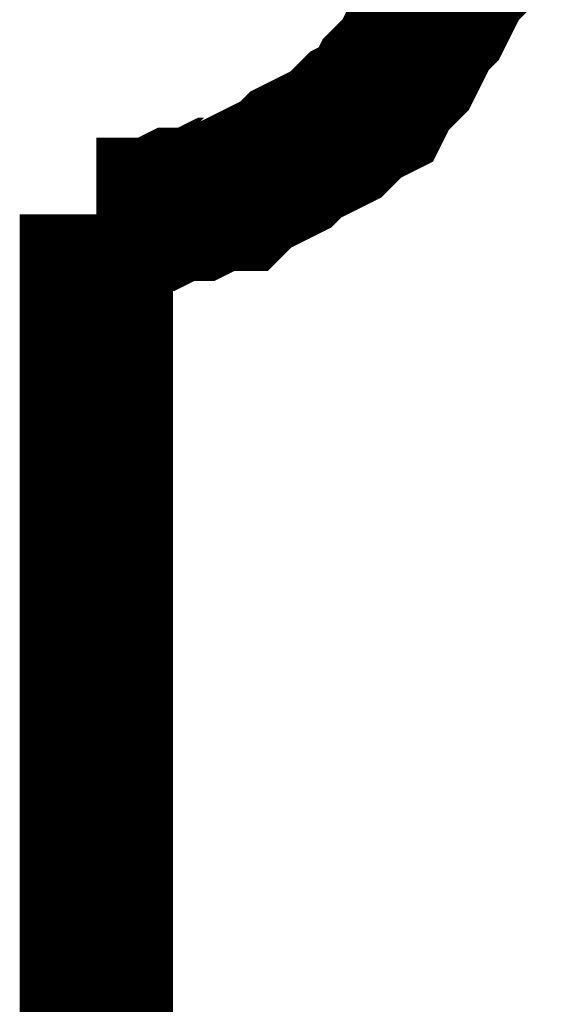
# Model space of a CAD drawing. Header units: inches. Extents: x 0 to 292, y 0 to 193.
# Tile 70 of 256: x 93.31 to 94.35, y 75.97 to 77.9. Entities that reach past the tile are written whole.
import ezdxf

# ---------------------------------------------------------------- set-up
doc = ezdxf.new("R2010")
doc.units = ezdxf.units.IN
doc.layers.add('Sheet', color=255, linetype='Continuous')

msp = doc.modelspace()

# ---------------------------------------------------------------- linework, layer by layer
at = {"layer": 'Sheet'}
for points in [[(93.4634, 77.5162, 0.2997, 0.2997, 0), (93.5024, 77.5162, 0.2997, 0.2997, 0), (93.5414, 77.5162, 0.2997, 0.2997, 0), (93.5803, 77.5162, 0.2997, 0.2997, 0), (93.6193, 77.5357, 0.2997, 0.2997, 0), (93.6583, 77.5357, 0.2997, 0.2997, 0), (93.6972, 77.5551, 0.2997, 0.2997, 0), (93.7362, 77.5551, 0.2997, 0.2997, 0), (93.7557, 77.5746, 0.2997, 0.2997, 0), (93.7947, 77.5941, 0.2997, 0.2997, 0), (93.8336, 77.6136, 0.2997, 0.2997, 0), (93.8531, 77.6331, 0.2997, 0.2997, 0), (93.8921, 77.6526, 0.2997, 0.2997, 0), (93.931, 77.6721, 0.2997, 0.2997, 0), (93.9505, 77.6916, 0.2997, 0.2997, 0), (93.97, 77.7111, 0.2997, 0.2997, 0), (94.009, 77.7306, 0.2997, 0.2997, 0), (94.0285, 77.7695, 0.2997, 0.2997, 0), (94.0479, 77.789, 0.2997, 0.2997, 0), (94.0674, 77.8085, 0.2997, 0.2997, 0), (94.0869, 77.8475, 0.2997, 0.2997, 0), (94.1064, 77.8865, 0.2997, 0.2997, 0), (94.1259, 77.906, 0.2997, 0.2997, 0), (94.1454, 77.945, 0.2997, 0.2997, 0), (94.1648, 77.9839, 0.2997, 0.2997, 0), (94.1843, 78.0034, 0.2997, 0.2997, 0), (94.1843, 78.0424, 0.2997, 0.2997, 0), (94.2038, 78.0814, 0.2997, 0.2997, 0)], [(93.4634, 74.651, 0.2997, 0.2997, 0), (93.4634, 75.2747, 0.2997, 0.2997, 0), (93.4634, 77.5162, 0.2997, 0.2997, 0)]]:
    msp.add_lwpolyline(points, format="xyseb", dxfattribs=at)

doc.saveas('drawing.dxf')
